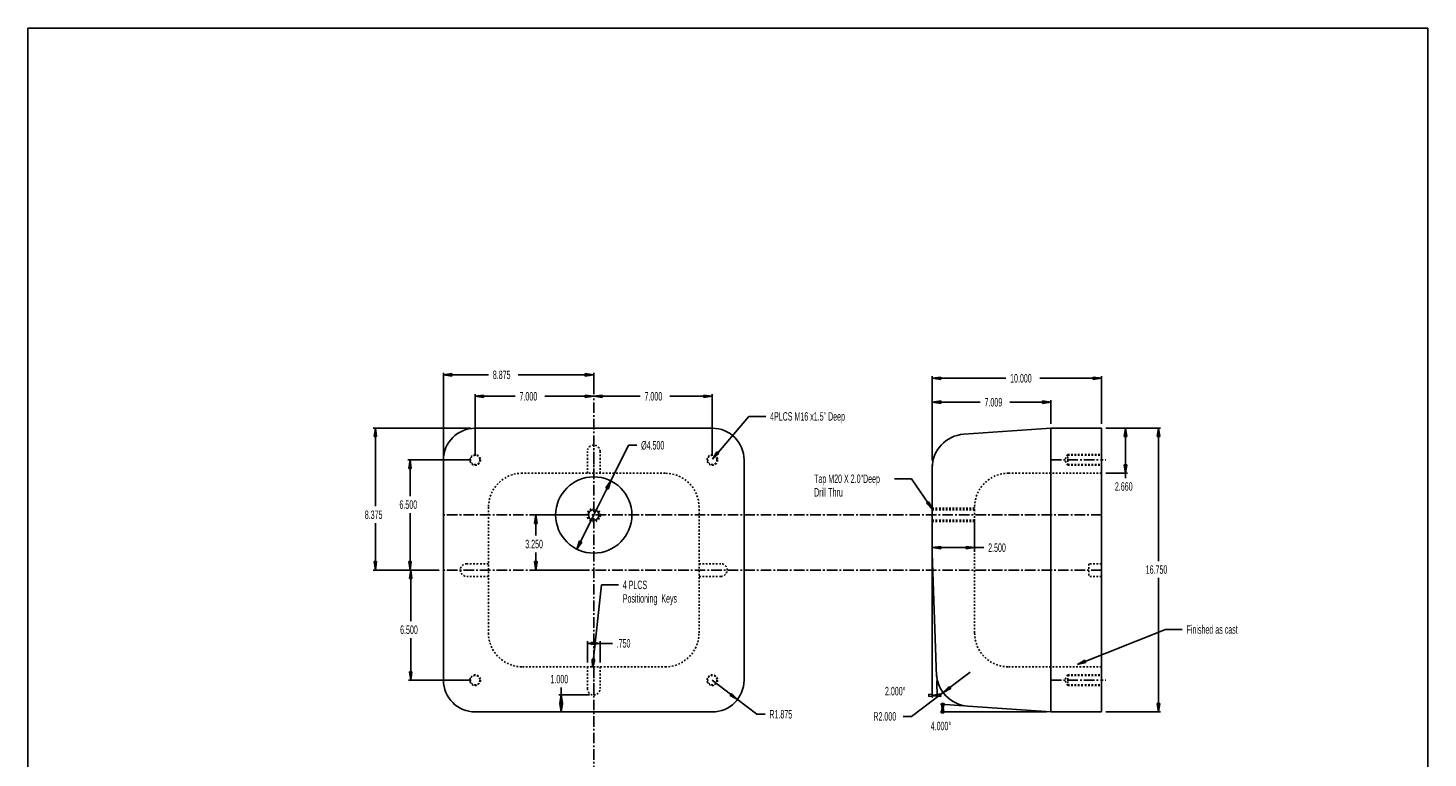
# Model space of a CAD drawing. Extents: x -33.4 to 49.3, y -54.2 to 32.
# Tile 2 of 2: x -33.4 to 49.3, y -11.1 to 32. Entities that reach past the tile are written whole.
import ezdxf

# ---------------------------------------------------------------- set-up
doc = ezdxf.new("R2010")
doc.units = 0
doc.header["$MEASUREMENT"] = 0
doc.header["$PDMODE"] = 2
doc.linetypes.add('CENTER', pattern=[0.95, 0.625, -0.125, 0.075, -0.125])
doc.linetypes.add('DASHED', pattern=[0.2, 0.1, -0.1])
doc.layers.get('0').update_dxf_attribs({"linetype": 'CONTINUOUS'})
doc.layers.get('DEFPOINTS').update_dxf_attribs({"linetype": 'CONTINUOUS'})
doc.layers.add('1ST_DRAW_HORN_LINE_4', color=7, linetype='CONTINUOUS')
doc.dimstyles.new('DIMSTYLE1', dxfattribs={"dimtxt": 0.5, "dimasz": 0.5, "dimexe": 0.5, "dimexo": 0.0625, "dimgap": 0.09, "dimtad": 0, "dimtih": 1, "dimtoh": 1, "dimdec": 4, "dimzin": 0, "dimtxsty": 'STANDARD', "dimcen": 0.09, "dimazin": 3, "dimtfac": 1, "dimtdec": 4, "dimtofl": 0, "dimtmove": 0, "dimatfit": 3, "dimtolj": 1, "dimtzin": 0})

# ---------------------------------------------------------------- blocks, each defined once
blk = doc.blocks.new('GENDIM2')
at = {"layer": '1ST_DRAW_HORN_LINE_4', "color": 1, "linetype": 'CONTINUOUS'}
for p, q in [((33.746, -3.508), (28.549, -5.566)), ((34.746, -3.508), (33.746, -3.508))]:
    blk.add_line(p, q, dxfattribs=at)
at = {"layer": '1ST_DRAW_HORN_LINE_4', "color": 1, "linetype": 'CONTINUOUS', "invisible_edges": 4}
blk.add_3dface([(28.549, -5.566), (28.986, -5.312), (29.041, -5.452)], dxfattribs=at)
at = {"layer": '1ST_DRAW_HORN_LINE_4', "color": 1, "linetype": 'CONTINUOUS', "width": 0.5}
blk.add_text('Finished as cast', height=0.5, dxfattribs=at).set_placement((34.996, -3.758))
blk = doc.blocks.new('*D1')
at = {"layer": '1ST_DRAW_HORN_LINE_4', "color": 1, "linetype": 'CONTINUOUS'}
for p, q in [((30.232, 8.375), (33.459, 8.375)), ((33.334, 8.375), (33.334, 0.531)), ((33.334, -8.375), (33.334, -0.469)), ((30.232, -8.375), (33.459, -8.375))]:
    blk.add_line(p, q, dxfattribs=at)
at = {"layer": '1ST_DRAW_HORN_LINE_4', "color": 1, "linetype": 'CONTINUOUS', "invisible_edges": 4}
for points in [[(33.334, 8.375), (33.409, 7.875), (33.259, 7.875)], [(33.334, -8.375), (33.259, -7.875), (33.409, -7.875)]]:
    blk.add_3dface(points, dxfattribs=at)
at = {"layer": 'DEFPOINTS', "color": 0, "linetype": 'CONTINUOUS'}
for p in [(29.982, 8.375), (33.334, 8.375), (29.982, -8.375)]:
    blk.add_point(p, dxfattribs=at)
at = {"layer": '1ST_DRAW_HORN_LINE_4', "color": 1, "linetype": 'CONTINUOUS', "width": 0.5}
blk.add_text('16.750', height=0.5, dxfattribs=at).set_placement((32.584, -0.219))
blk = doc.blocks.new('*D2')
at = {"layer": '1ST_DRAW_HORN_LINE_4', "color": 1, "linetype": 'CONTINUOUS'}
for p, q in [((30.232, 8.375), (31.515, 8.375)), ((31.39, 8.375), (31.39, 7.045)), ((31.39, 7.045), (31.39, 5.715)), ((30.232, 5.715), (31.515, 5.715)), ((31.39, 5.715), (31.39, 5.434))]:
    blk.add_line(p, q, dxfattribs=at)
at = {"layer": '1ST_DRAW_HORN_LINE_4', "color": 1, "linetype": 'CONTINUOUS', "invisible_edges": 4}
for points in [[(31.39, 8.375), (31.465, 7.875), (31.315, 7.875)], [(31.39, 5.715), (31.315, 6.215), (31.465, 6.215)]]:
    blk.add_3dface(points, dxfattribs=at)
at = {"layer": 'DEFPOINTS', "color": 0, "linetype": 'CONTINUOUS'}
for p in [(29.982, 8.375), (31.39, 8.375), (29.982, 5.715)]:
    blk.add_point(p, dxfattribs=at)
at = {"layer": '1ST_DRAW_HORN_LINE_4', "color": 1, "linetype": 'CONTINUOUS', "width": 0.5}
blk.add_text('2.660', height=0.5, dxfattribs=at).set_placement((30.765, 4.684))
blk = doc.blocks.new('*D4')
at = {"layer": '1ST_DRAW_HORN_LINE_4', "color": 1, "linetype": 'CONTINUOUS'}
for p, q in [((1.002, 5.265), (2.046, 7.364)), ((2.046, 7.364), (2.546, 7.364)), ((1.002, 5.265), (0, 3.25)), ((-1.002, 1.235), (0, 3.25))]:
    blk.add_line(p, q, dxfattribs=at)
at = {"layer": '1ST_DRAW_HORN_LINE_4', "color": 1, "linetype": 'CONTINUOUS', "invisible_edges": 4}
for points in [[(1.002, 5.265), (0.846, 4.784), (0.712, 4.85)], [(-1.002, 1.235), (-0.846, 1.716), (-0.712, 1.65)]]:
    blk.add_3dface(points, dxfattribs=at)
at = {"layer": 'DEFPOINTS', "color": 0, "linetype": 'CONTINUOUS'}
for p in [(1.002, 5.265), (-1.002, 1.235)]:
    blk.add_point(p, dxfattribs=at)
at = {"layer": '1ST_DRAW_HORN_LINE_4', "color": 1, "linetype": 'CONTINUOUS', "width": 0.5}
blk.add_text('%%c4.500', height=0.5, dxfattribs=at).set_placement((2.796, 7.114))
blk = doc.blocks.new('*D5')
at = {"layer": '1ST_DRAW_HORN_LINE_4', "color": 1, "linetype": 'CONTINUOUS'}
for p, q in [((-7, 6.75), (-7, 10.381)), ((-7, 10.256), (-4.633, 10.256)), ((0, 10.256), (-2.883, 10.256)), ((0, 10.39), (0, 10.381))]:
    blk.add_line(p, q, dxfattribs=at)
at = {"layer": '1ST_DRAW_HORN_LINE_4', "color": 1, "linetype": 'CONTINUOUS', "invisible_edges": 4}
for points in [[(-7, 10.256), (-6.5, 10.331), (-6.5, 10.181)], [(0, 10.256), (-0.5, 10.181), (-0.5, 10.331)]]:
    blk.add_3dface(points, dxfattribs=at)
at = {"layer": 'DEFPOINTS', "color": 0, "linetype": 'CONTINUOUS'}
for p in [(0, 10.256), (0, 10.14), (-7, 6.5)]:
    blk.add_point(p, dxfattribs=at)
at = {"layer": '1ST_DRAW_HORN_LINE_4', "color": 1, "linetype": 'CONTINUOUS', "width": 0.5}
blk.add_text('7.000', height=0.5, dxfattribs=at).set_placement((-4.383, 10.006))
blk = doc.blocks.new('*D6')
at = {"layer": '1ST_DRAW_HORN_LINE_4', "color": 1, "linetype": 'CONTINUOUS'}
for p, q in [((0, 10.39), (0, 10.381)), ((0, 10.256), (2.746, 10.256)), ((7, 10.256), (4.496, 10.256)), ((7, 6.75), (7, 10.381))]:
    blk.add_line(p, q, dxfattribs=at)
at = {"layer": '1ST_DRAW_HORN_LINE_4', "color": 1, "linetype": 'CONTINUOUS', "invisible_edges": 4}
for points in [[(0, 10.256), (0.5, 10.331), (0.5, 10.181)], [(7, 10.256), (6.5, 10.181), (6.5, 10.331)]]:
    blk.add_3dface(points, dxfattribs=at)
at = {"layer": 'DEFPOINTS', "color": 0, "linetype": 'CONTINUOUS'}
for p in [(0, 10.14), (7, 10.256), (7, 6.5)]:
    blk.add_point(p, dxfattribs=at)
at = {"layer": '1ST_DRAW_HORN_LINE_4', "color": 1, "linetype": 'CONTINUOUS', "width": 0.5}
blk.add_text('7.000', height=0.5, dxfattribs=at).set_placement((2.996, 10.006))
blk = doc.blocks.new('*D7')
at = {"layer": '1ST_DRAW_HORN_LINE_4', "color": 1, "linetype": 'CONTINUOUS'}
for p, q in [((-8.875, 6.75), (-8.875, 11.649)), ((0, 10.39), (0, 11.649)), ((-8.875, 11.524), (-6.209, 11.524)), ((0, 11.524), (-4.459, 11.524))]:
    blk.add_line(p, q, dxfattribs=at)
at = {"layer": '1ST_DRAW_HORN_LINE_4', "color": 1, "linetype": 'CONTINUOUS', "invisible_edges": 4}
for points in [[(-8.875, 11.524), (-8.375, 11.599), (-8.375, 11.449)], [(0, 11.524), (-0.5, 11.449), (-0.5, 11.599)]]:
    blk.add_3dface(points, dxfattribs=at)
at = {"layer": 'DEFPOINTS', "color": 0, "linetype": 'CONTINUOUS'}
for p in [(-8.875, 11.524), (0, 10.14), (-8.875, 6.5)]:
    blk.add_point(p, dxfattribs=at)
at = {"layer": '1ST_DRAW_HORN_LINE_4', "color": 1, "linetype": 'CONTINUOUS', "width": 0.5}
blk.add_text('8.875', height=0.5, dxfattribs=at).set_placement((-5.959, 11.274))
blk = doc.blocks.new('*D8')
at = {"layer": '1ST_DRAW_HORN_LINE_4', "color": 1, "linetype": 'CONTINUOUS'}
for p, q in [((-7.25, 8.375), (-13.019, 8.375)), ((-12.894, 8.375), (-12.894, 3.763)), ((-12.894, 0), (-12.894, 2.763)), ((-9.125, 0), (-13.019, 0))]:
    blk.add_line(p, q, dxfattribs=at)
at = {"layer": '1ST_DRAW_HORN_LINE_4', "color": 1, "linetype": 'CONTINUOUS', "invisible_edges": 4}
for points in [[(-12.894, 8.375), (-12.819, 7.875), (-12.969, 7.875)], [(-12.894, 0), (-12.969, 0.5), (-12.819, 0.5)]]:
    blk.add_3dface(points, dxfattribs=at)
at = {"layer": 'DEFPOINTS', "color": 0, "linetype": 'CONTINUOUS'}
for p in [(-12.894, 8.375), (-7, 8.375), (-8.875, 0)]:
    blk.add_point(p, dxfattribs=at)
at = {"layer": '1ST_DRAW_HORN_LINE_4', "color": 1, "linetype": 'CONTINUOUS', "width": 0.5}
blk.add_text('8.375', height=0.5, dxfattribs=at).set_placement((-13.519, 3.013))
blk = doc.blocks.new('*D9')
at = {"layer": '1ST_DRAW_HORN_LINE_4', "color": 1, "linetype": 'CONTINUOUS'}
for p, q in [((-7.25, 6.5), (-10.972, 6.5)), ((-10.847, 6.5), (-10.847, 4.365)), ((-10.847, 0), (-10.847, 3.365)), ((-9.125, 0), (-10.972, 0))]:
    blk.add_line(p, q, dxfattribs=at)
at = {"layer": '1ST_DRAW_HORN_LINE_4', "color": 1, "linetype": 'CONTINUOUS', "invisible_edges": 4}
for points in [[(-10.847, 6.5), (-10.772, 6), (-10.922, 6)], [(-10.847, 0), (-10.922, 0.5), (-10.772, 0.5)]]:
    blk.add_3dface(points, dxfattribs=at)
at = {"layer": 'DEFPOINTS', "color": 0, "linetype": 'CONTINUOUS'}
for p in [(-7, 6.5), (-10.847, 0), (-8.875, 0)]:
    blk.add_point(p, dxfattribs=at)
at = {"layer": '1ST_DRAW_HORN_LINE_4', "color": 1, "linetype": 'CONTINUOUS', "width": 0.5}
blk.add_text('6.500', height=0.5, dxfattribs=at).set_placement((-11.472, 3.615))
blk = doc.blocks.new('*D10')
at = {"layer": '1ST_DRAW_HORN_LINE_4', "color": 1, "linetype": 'CONTINUOUS'}
for p, q in [((-9.125, 0), (-10.932, 0)), ((-10.807, 0), (-10.807, -3.021)), ((-10.807, -6.5), (-10.807, -4.021)), ((-7.25, -6.5), (-10.932, -6.5))]:
    blk.add_line(p, q, dxfattribs=at)
at = {"layer": '1ST_DRAW_HORN_LINE_4', "color": 1, "linetype": 'CONTINUOUS', "invisible_edges": 4}
for points in [[(-10.807, 0), (-10.732, -0.5), (-10.882, -0.5)], [(-10.807, -6.5), (-10.882, -6), (-10.732, -6)]]:
    blk.add_3dface(points, dxfattribs=at)
at = {"layer": 'DEFPOINTS', "color": 0, "linetype": 'CONTINUOUS'}
for p in [(-8.875, 0), (-10.807, -6.5), (-7, -6.5)]:
    blk.add_point(p, dxfattribs=at)
at = {"layer": '1ST_DRAW_HORN_LINE_4', "color": 1, "linetype": 'CONTINUOUS', "width": 0.5}
blk.add_text('6.500', height=0.5, dxfattribs=at).set_placement((-11.432, -3.771))
blk = doc.blocks.new('*D11')
at = {"layer": '1ST_DRAW_HORN_LINE_4', "color": 1, "linetype": 'CONTINUOUS'}
for p, q in [((-0.25, 3.25), (-3.545, 3.25)), ((-3.42, 3.25), (-3.42, 2.037)), ((-3.42, 0), (-3.42, 1.037)), ((-0.25, 0), (-3.545, 0))]:
    blk.add_line(p, q, dxfattribs=at)
at = {"layer": '1ST_DRAW_HORN_LINE_4', "color": 1, "linetype": 'CONTINUOUS', "invisible_edges": 4}
for points in [[(-3.42, 3.25), (-3.345, 2.75), (-3.495, 2.75)], [(-3.42, 0), (-3.495, 0.5), (-3.345, 0.5)]]:
    blk.add_3dface(points, dxfattribs=at)
at = {"layer": 'DEFPOINTS', "color": 0, "linetype": 'CONTINUOUS'}
for p in [(-3.42, 3.25), (0, 3.25), (0, 0)]:
    blk.add_point(p, dxfattribs=at)
at = {"layer": '1ST_DRAW_HORN_LINE_4', "color": 1, "linetype": 'CONTINUOUS', "width": 0.5}
blk.add_text('3.250', height=0.5, dxfattribs=at).set_placement((-4.045, 1.287))
blk = doc.blocks.new('GENDIM15')
at = {"layer": '1ST_DRAW_HORN_LINE_4', "color": 1, "linetype": 'CONTINUOUS'}
for p, q in [((0.464, -0.875), (-0.076, -5.762)), ((1.464, -0.875), (0.464, -0.875))]:
    blk.add_line(p, q, dxfattribs=at)
at = {"layer": '1ST_DRAW_HORN_LINE_4', "color": 1, "linetype": 'CONTINUOUS', "invisible_edges": 4}
blk.add_3dface([(-0.076, -5.762), (-0.095, -5.257), (0.054, -5.273)], dxfattribs=at)
at = {"layer": '1ST_DRAW_HORN_LINE_4', "color": 1, "linetype": 'CONTINUOUS', "width": 0.5}
for s, p in [('4 PLCS ', (1.714, -1.125)), ('Positioning  Keys', (1.714, -1.925))]:
    blk.add_text(s, height=0.5, dxfattribs=at).set_placement(p)
blk = doc.blocks.new('*D12')
at = {"layer": '1ST_DRAW_HORN_LINE_4', "color": 1, "linetype": 'CONTINUOUS'}
for p, q in [((-0.375, -5.465), (-0.375, -4.201)), ((-0.375, -4.326), (0, -4.326)), ((0, -4.326), (0.375, -4.326)), ((0.375, -5.465), (0.375, -4.201)), ((0.375, -4.326), (1.103, -4.326))]:
    blk.add_line(p, q, dxfattribs=at)
at = {"layer": '1ST_DRAW_HORN_LINE_4', "color": 1, "linetype": 'CONTINUOUS', "invisible_edges": 4}
for points in [[(-0.375, -4.326), (0.125, -4.251), (0.125, -4.401)], [(0.375, -4.326), (-0.125, -4.401), (-0.125, -4.251)]]:
    blk.add_3dface(points, dxfattribs=at)
at = {"layer": 'DEFPOINTS', "color": 0, "linetype": 'CONTINUOUS'}
for p in [(-0.375, -4.326), (-0.375, -5.715), (0.375, -5.715)]:
    blk.add_point(p, dxfattribs=at)
at = {"layer": '1ST_DRAW_HORN_LINE_4', "color": 1, "linetype": 'CONTINUOUS', "width": 0.5}
blk.add_text('.750', height=0.5, dxfattribs=at).set_placement((1.353, -4.576))
blk = doc.blocks.new('*D13')
at = {"layer": '1ST_DRAW_HORN_LINE_4', "color": 1, "linetype": 'CONTINUOUS'}
for p, q in [((-0.25, -7.375), (-2.055, -7.375)), ((-1.93, -7.375), (-1.93, -6.94)), ((-1.93, -7.875), (-1.93, -7.375)), ((-1.93, -8.375), (-1.93, -7.875)), ((-0.25, -8.375), (-2.055, -8.375))]:
    blk.add_line(p, q, dxfattribs=at)
at = {"layer": '1ST_DRAW_HORN_LINE_4', "color": 1, "linetype": 'CONTINUOUS', "invisible_edges": 4}
for points in [[(-1.93, -7.375), (-1.855, -7.875), (-2.005, -7.875)], [(-1.93, -8.375), (-2.005, -7.875), (-1.855, -7.875)]]:
    blk.add_3dface(points, dxfattribs=at)
at = {"layer": 'DEFPOINTS', "color": 0, "linetype": 'CONTINUOUS'}
for p in [(0, -7.375), (-1.93, -8.375), (0, -8.375)]:
    blk.add_point(p, dxfattribs=at)
at = {"layer": '1ST_DRAW_HORN_LINE_4', "color": 1, "linetype": 'CONTINUOUS', "width": 0.5}
blk.add_text('1.000', height=0.5, dxfattribs=at).set_placement((-2.555, -6.69))
blk = doc.blocks.new('GENDIM18')
at = {"layer": '1ST_DRAW_HORN_LINE_4', "color": 1, "linetype": 'CONTINUOUS'}
for p, q in [((9.159, 9.07), (7.004, 6.542)), ((10.159, 9.07), (9.159, 9.07))]:
    blk.add_line(p, q, dxfattribs=at)
at = {"layer": '1ST_DRAW_HORN_LINE_4', "color": 1, "linetype": 'CONTINUOUS', "invisible_edges": 4}
blk.add_3dface([(7.004, 6.542), (7.271, 6.971), (7.385, 6.874)], dxfattribs=at)
at = {"layer": '1ST_DRAW_HORN_LINE_4', "color": 1, "linetype": 'CONTINUOUS', "width": 0.5}
blk.add_text('4PLCS M16 x1.5" Deep', height=0.5, dxfattribs=at).set_placement((10.409, 8.82))
blk = doc.blocks.new('*D14')
at = {"layer": '1ST_DRAW_HORN_LINE_4', "color": 1, "linetype": 'CONTINUOUS'}
for p, q in [((8.487, -7.642), (7, -6.5)), ((8.487, -7.642), (9.618, -8.511)), ((9.618, -8.511), (10.118, -8.511))]:
    blk.add_line(p, q, dxfattribs=at)
at = {"layer": '1ST_DRAW_HORN_LINE_4', "color": 1, "linetype": 'CONTINUOUS', "invisible_edges": 4}
blk.add_3dface([(8.487, -7.642), (8.045, -7.397), (8.136, -7.278)], dxfattribs=at)
at = {"layer": 'DEFPOINTS', "color": 0, "linetype": 'CONTINUOUS'}
for p in [(7, -6.5), (8.487, -7.642)]:
    blk.add_point(p, dxfattribs=at)
at = {"layer": '1ST_DRAW_HORN_LINE_4', "color": 1, "linetype": 'CONTINUOUS', "width": 0.5}
blk.add_text('R1.875', height=0.5, dxfattribs=at).set_placement((10.368, -8.761))
blk = doc.blocks.new('GENDIM20')
at = {"layer": '1ST_DRAW_HORN_LINE_4', "color": 1, "linetype": 'CONTINUOUS'}
for p, q in [((17.758, 5.39), (18.758, 5.39)), ((18.758, 5.39), (19.997, 3.579))]:
    blk.add_line(p, q, dxfattribs=at)
at = {"layer": '1ST_DRAW_HORN_LINE_4', "color": 1, "linetype": 'CONTINUOUS', "invisible_edges": 4}
blk.add_3dface([(19.997, 3.579), (19.653, 3.949), (19.777, 4.034)], dxfattribs=at)
at = {"layer": '1ST_DRAW_HORN_LINE_4', "color": 1, "linetype": 'CONTINUOUS', "width": 0.5}
for s, p in [('Tap M20 X 2.0"Deep', (13.008, 5.14)), ('Drill Thru ', (13.008, 4.34))]:
    blk.add_text(s, height=0.5, dxfattribs=at).set_placement(p)
blk = doc.blocks.new('*D18')
at = {"layer": '1ST_DRAW_HORN_LINE_4', "color": 1, "linetype": 'CONTINUOUS'}
for p, q in [((19.982, 6.465), (19.982, 11.444)), ((19.982, 11.319), (24.327, 11.319)), ((29.982, 11.319), (26.327, 11.319)), ((29.982, 8.625), (29.982, 11.444))]:
    blk.add_line(p, q, dxfattribs=at)
at = {"layer": '1ST_DRAW_HORN_LINE_4', "color": 1, "linetype": 'CONTINUOUS', "invisible_edges": 4}
for points in [[(19.982, 11.319), (20.482, 11.394), (20.482, 11.244)], [(29.982, 11.319), (29.482, 11.244), (29.482, 11.394)]]:
    blk.add_3dface(points, dxfattribs=at)
at = {"layer": 'DEFPOINTS', "color": 0, "linetype": 'CONTINUOUS'}
for p in [(29.982, 11.319), (29.982, 8.375), (19.982, 6.215)]:
    blk.add_point(p, dxfattribs=at)
at = {"layer": '1ST_DRAW_HORN_LINE_4', "color": 1, "linetype": 'CONTINUOUS', "width": 0.5}
blk.add_text('10.000', height=0.5, dxfattribs=at).set_placement((24.577, 11.069))
blk = doc.blocks.new('*D19')
at = {"layer": '1ST_DRAW_HORN_LINE_4', "color": 1, "linetype": 'CONTINUOUS'}
for p, q in [((19.982, 6.465), (19.982, 10.031)), ((26.991, 8.625), (26.991, 10.031)), ((19.982, 9.906), (22.818, 9.906)), ((26.991, 9.906), (24.568, 9.906))]:
    blk.add_line(p, q, dxfattribs=at)
at = {"layer": '1ST_DRAW_HORN_LINE_4', "color": 1, "linetype": 'CONTINUOUS', "invisible_edges": 4}
for points in [[(19.982, 9.906), (20.482, 9.981), (20.482, 9.831)], [(26.991, 9.906), (26.491, 9.831), (26.491, 9.981)]]:
    blk.add_3dface(points, dxfattribs=at)
at = {"layer": 'DEFPOINTS', "color": 0, "linetype": 'CONTINUOUS'}
for p in [(19.982, 9.906), (26.991, 8.375), (19.982, 6.215)]:
    blk.add_point(p, dxfattribs=at)
at = {"layer": '1ST_DRAW_HORN_LINE_4', "color": 1, "linetype": 'CONTINUOUS', "width": 0.5}
blk.add_text('7.009', height=0.5, dxfattribs=at).set_placement((23.068, 9.656))
blk = doc.blocks.new('*D23')
at = {"layer": '1ST_DRAW_HORN_LINE_4', "color": 1, "linetype": 'CONTINUOUS'}
for p, q in [((20.629, -7.237), (22.229, -6.037)), ((20.629, -7.237), (18.757, -8.639)), ((18.757, -8.639), (18.257, -8.639))]:
    blk.add_line(p, q, dxfattribs=at)
at = {"layer": '1ST_DRAW_HORN_LINE_4', "color": 1, "linetype": 'CONTINUOUS', "invisible_edges": 4}
blk.add_3dface([(20.629, -7.237), (20.984, -6.877), (21.074, -6.997)], dxfattribs=at)
at = {"layer": 'DEFPOINTS', "color": 0, "linetype": 'CONTINUOUS'}
for p in [(22.229, -6.037), (20.629, -7.237)]:
    blk.add_point(p, dxfattribs=at)
at = {"layer": '1ST_DRAW_HORN_LINE_4', "color": 1, "linetype": 'CONTINUOUS', "width": 0.5}
blk.add_text('R2.000', height=0.5, dxfattribs=at).set_placement((16.507, -8.889))
blk = doc.blocks.new('*D24')
at = {"layer": '1ST_DRAW_HORN_LINE_4', "color": 1, "linetype": 'CONTINUOUS'}
for p, q in [((19.982, 0.738), (19.982, -7.526)), ((20.245, -6.535), (20.28, -7.52))]:
    blk.add_line(p, q, dxfattribs=at)
for start, end in [(270, 271), (271, 272)]:
    blk.add_arc((19.982, 0.988), 8.389, start, end, dxfattribs=at)
at = {"layer": '1ST_DRAW_HORN_LINE_4', "color": 1, "linetype": 'CONTINUOUS', "invisible_edges": 4}
for points in [[(20.275, -7.396), (19.776, -7.473), (19.775, -7.323)], [(19.982, -7.401), (20.48, -7.311), (20.485, -7.461)]]:
    blk.add_3dface(points, dxfattribs=at)
at = {"layer": 'DEFPOINTS', "color": 0, "linetype": 'CONTINUOUS'}
for p in [(19.982, 6.215), (19.982, 0.988), (19.982, 0.988), (20.236, -6.285)]:
    blk.add_point(p, dxfattribs=at)
at = {"layer": '1ST_DRAW_HORN_LINE_4', "color": 1, "linetype": 'CONTINUOUS', "width": 0.5}
blk.add_text('2.000%%d', height=0.5, dxfattribs=at).set_placement((17.192, -7.399))
blk = doc.blocks.new('*D25')
at = {"layer": '1ST_DRAW_HORN_LINE_4', "color": 1, "linetype": 'CONTINUOUS'}
for p, q in [((21.84, -8.015), (20.478, -7.92)), ((26.732, -8.375), (20.462, -8.375))]:
    blk.add_line(p, q, dxfattribs=at)
for start, end in [(178, 180), (176, 178)]:
    blk.add_arc((26.987, -8.375), 6.4, start, end, dxfattribs=at)
at = {"layer": '1ST_DRAW_HORN_LINE_4', "color": 1, "linetype": 'CONTINUOUS', "invisible_edges": 4}
for points in [[(20.602, -7.929), (20.662, -8.431), (20.512, -8.426)], [(20.587, -8.375), (20.531, -7.872), (20.681, -7.878)]]:
    blk.add_3dface(points, dxfattribs=at)
at = {"layer": 'DEFPOINTS', "color": 0, "linetype": 'CONTINUOUS'}
for p in [(22.09, -8.033), (26.982, -8.375), (26.991, -8.375), (29.982, -8.375)]:
    blk.add_point(p, dxfattribs=at)
at = {"layer": '1ST_DRAW_HORN_LINE_4', "color": 1, "linetype": 'CONTINUOUS', "width": 0.5}
blk.add_text('4.000%%d', height=0.5, dxfattribs=at).set_placement((19.891, -9.453))
blk = doc.blocks.new('*D26')
at = {"layer": '1ST_DRAW_HORN_LINE_4', "color": 1, "linetype": 'CONTINUOUS'}
for p, q in [((19.982, 3), (19.982, 1.197)), ((22.482, 3), (22.482, 1.197)), ((21.232, 1.322), (19.982, 1.322)), ((22.482, 1.322), (21.232, 1.322)), ((22.482, 1.322), (23.033, 1.322))]:
    blk.add_line(p, q, dxfattribs=at)
at = {"layer": '1ST_DRAW_HORN_LINE_4', "color": 1, "linetype": 'CONTINUOUS', "invisible_edges": 4}
for points in [[(19.982, 1.322), (20.482, 1.397), (20.482, 1.247)], [(22.482, 1.322), (21.982, 1.247), (21.982, 1.397)]]:
    blk.add_3dface(points, dxfattribs=at)
at = {"layer": 'DEFPOINTS', "color": 0, "linetype": 'CONTINUOUS'}
for p in [(19.982, 3.25), (22.482, 3.25), (22.482, 1.322)]:
    blk.add_point(p, dxfattribs=at)
at = {"layer": '1ST_DRAW_HORN_LINE_4', "color": 1, "linetype": 'CONTINUOUS', "width": 0.5}
blk.add_text('2.500', height=0.5, dxfattribs=at).set_placement((23.283, 1.072))

msp = doc.modelspace()

# ---------------------------------------------------------------- linework, layer by layer
at = {"layer": '1ST_DRAW_HORN_LINE_4', "color": 4, "linetype": 'CONTINUOUS'}
for p, q in [((49.25035, 31.99763), (-33.40022, 31.99763)), ((-33.40022, -54.18637), (-33.40022, 31.99763)), ((49.25035, -54.18637), (49.25035, 31.99763))]:
    msp.add_line(p, q, dxfattribs=at)
at = {"layer": '1ST_DRAW_HORN_LINE_4', "color": 1, "linetype": 'CENTER'}
for p, q in [((0, -28.75232), (0, 10.13958)), ((0, -28.75232), (0, 10.13958)), ((29.9825, 3.25), (-8.875, 3.25)), ((29.9825, 3.25), (-7.375, 3.25)), ((29.9825, 0), (-8.875, 0)), ((29.9825, 0), (-7.375, 0))]:
    msp.add_line(p, q, dxfattribs=at)
at = {"layer": '1ST_DRAW_HORN_LINE_4', "color": 3, "linetype": 'CONTINUOUS'}
for p, q in [((7, 8.375), (-7, 8.375)), ((26.99122, 8.3753), (21.84299, 8.01531)), ((26.9825, 8.375), (29.9825, 8.375)), ((26.99122, -8.3753), (26.99122, 8.3753)), ((29.9825, -8.375), (29.9825, 8.375)), ((-8.875, 6.5), (-8.875, -6.5)), ((8.875, -6.5), (8.875, 6.5)), ((19.9825, 0.98848), (19.9825, 6.215)), ((19.9825, 0.98848), (19.9825, 6.215)), ((20.23649, -6.2848), (19.9825, 0.98848)), ((26.99122, -8.3753), (22.08956, -8.03255)), ((-7, -8.375), (7, -8.375)), ((26.9825, -8.375), (29.9825, -8.375))]:
    msp.add_line(p, q, dxfattribs=at)
at = {"layer": '1ST_DRAW_HORN_LINE_4', "color": 3, "linetype": 'DASHED'}
for p, q in [((-0.375, 5.715), (-0.375, 7)), ((0, 7.375), (0, 5.5)), ((0.375, 5.715), (0.375, 7)), ((27.9825, 6.814), (27.79383, 6.5)), ((27.9825, 6.186), (27.9825, 6.814)), ((27.9825, 6.814), (29.9825, 6.814)), ((27.9825, 6.776), (29.9825, 6.776)), ((27.9825, 6.186), (27.79383, 6.5)), ((27.9825, 6.224), (29.9825, 6.224)), ((27.9825, 6.186), (29.9825, 6.186)), ((29.9825, 6.5), (30.2325, 6.5)), ((4.215, 5.715), (-4.215, 5.715)), ((24.4825, 5.715), (29.9825, 5.715)), ((-6.215, 3.715), (-6.215, -3.715)), ((6.215, -3.715), (6.215, 3.715)), ((22.4825, 3.6435), (19.9825, 3.6435)), ((22.4825, 3.564), (19.9825, 3.564)), ((22.4825, -3.715), (22.4825, 3.715)), ((22.4825, 2.936), (19.9825, 2.936)), ((22.4825, 2.8565), (19.9825, 2.8565)), ((-6.215, 0.375), (-7.5, 0.375)), ((6.215, 0.375), (7.5, 0.375)), ((29.2325, 0.375), (29.2325, -0.375)), ((29.9825, 0.375), (29.2325, 0.375)), ((-6.215, -0.375), (-7.5, -0.375)), ((6.215, -0.375), (7.5, -0.375)), ((29.9825, -0.375), (29.2325, -0.375)), ((-4.215, -5.715), (4.215, -5.715)), ((-0.375, -5.715), (-0.375, -7)), ((0, -7.375), (0, -5.5)), ((0.375, -5.715), (0.375, -7)), ((24.4825, -5.715), (29.9825, -5.715)), ((27.9825, -6.186), (27.79383, -6.5)), ((27.9825, -6.814), (27.79383, -6.5)), ((27.9825, -6.186), (27.9825, -6.814)), ((27.9825, -6.186), (29.9825, -6.186)), ((27.9825, -6.224), (29.9825, -6.224)), ((29.9825, -6.5), (30.2325, -6.5)), ((27.9825, -6.776), (29.9825, -6.776)), ((27.9825, -6.814), (29.9825, -6.814))]:
    msp.add_line(p, q, dxfattribs=at)
at = {"layer": '1ST_DRAW_HORN_LINE_4', "color": 3, "linetype": 'CENTER'}
for p, q in [((26.9825, 6.5), (29.9825, 6.5)), ((26.9825, -6.5), (29.9825, -6.5))]:
    msp.add_line(p, q, dxfattribs=at)
at = {"layer": '1ST_DRAW_HORN_LINE_4', "color": 3, "linetype": 'DASHED'}
for centre, radius in [((-7, 6.5), 0.3145), ((-7, 6.5), 0.2755), ((7, 6.5), 0.3145), ((7, 6.5), 0.2755), ((0, 3.25), 0.3935), ((-7, -6.5), 0.3145), ((-7, -6.5), 0.2755), ((7, -6.5), 0.3145), ((7, -6.5), 0.2755)]:
    msp.add_circle(centre, radius, dxfattribs=at)
at = {"layer": '1ST_DRAW_HORN_LINE_4', "color": 3, "linetype": 'CONTINUOUS'}
for radius in [2.25, 0.314]:
    msp.add_circle((0, 3.25), radius, dxfattribs=at)
for centre, radius, start, end in [((-7, 6.5), 1.875, 90, 180), ((7, 6.5), 1.875, 0, 90), ((21.9825, 6.02018), 2, 94, 180), ((-7, -6.5), 1.875, 180, 270), ((7, -6.5), 1.875, 270, 360), ((22.22907, -6.03742), 2, 182, 266)]:
    msp.add_arc(centre, radius, start, end, dxfattribs=at)
at = {"layer": '1ST_DRAW_HORN_LINE_4', "color": 3, "linetype": 'DASHED'}
for centre, radius, start, end in [((0, 7), 0.375, 90, 180), ((0, 7), 0.375, 0, 90), ((-4.215, 3.715), 2, 90, 180), ((4.215, 3.715), 2, 0, 90), ((24.4825, 3.715), 2, 90, 180), ((-7.5, 0), 0.375, 90, 180), ((-7.5, 0), 0.375, 180, 270), ((7.5, 0), 0.375, 0, 90), ((7.5, 0), 0.375, 270, 360), ((-4.215, -3.715), 2, 180, 270), ((4.215, -3.715), 2, 270, 360), ((24.4825, -3.715), 2, 180, 270), ((0, -7), 0.375, 180, 270), ((0, -7), 0.375, 270, 360)]:
    msp.add_arc(centre, radius, start, end, dxfattribs=at)

# ---------------------------------------------------------------- block references
at = {"linetype": 'CONTINUOUS'}
for name in ['GENDIM18', 'GENDIM20', 'GENDIM15', 'GENDIM2']:
    msp.add_blockref(name, (0, 0), dxfattribs=at)

# ---------------------------------------------------------------- dimensions: what is measured, and where the dimension line sits
at = {"layer": '1ST_DRAW_HORN_LINE_4', "color": 1, "linetype": 'CONTINUOUS'}
for base, p1, p2, picture, middle in [((-8.875, 11.52439), (-8.875, 6.5), (0, 10.13958), '*D7', (-5.95908, 11.27439)), ((29.9825, 11.31862), (29.9825, 8.375), (19.9825, 6.215), '*D18', (24.57687, 11.06862)), ((0, 10.25613), (0, 10.13958), (-7, 6.5), '*D5', (-4.38336, 10.00613)), ((7, 10.25613), (7, 6.5), (0, 10.13958), '*D6', (2.9956, 10.00613)), ((19.9825, 9.90561), (19.9825, 6.215), (26.99122, 8.3753), '*D19', (23.06807, 9.65561)), ((22.4825, 1.32236), (22.4825, 3.25), (19.9825, 3.25), '*D26', (23.28316, 1.07236)), ((-0.37533, -4.32582), (-0.37533, -5.715), (0.37467, -5.715), '*D12', (1.35254, -4.57582))]:
    dim = msp.add_linear_dim(base=base, p1=p1, p2=p2, dimstyle='DIMSTYLE1', dxfattribs=at)
    dim.commit()
    dim.dimension.update_dxf_attribs({"geometry": picture, "text_midpoint": middle})
for base, p1, p2, picture, middle in [((-12.89405, 8.375), (-7, 8.375), (-8.875, 0), '*D8', (-13.51905, 3.01329)), ((33.33397, 8.375), (29.9825, 8.375), (29.9825, -8.375), '*D1', (32.58397, -0.21893)), ((31.39008, 8.375), (29.9825, 8.375), (29.9825, 5.715), '*D2', (30.76508, 4.6837)), ((-10.84679, 0), (-8.875, 0), (-7, 6.5), '*D9', (-11.47179, 3.61542)), ((-3.42044, 3.25), (0, 3.25), (0, 0), '*D11', (-4.04544, 1.28716)), ((-10.80664, -6.5), (-7, -6.5), (-8.875, 0), '*D10', (-11.43164, -3.77078)), ((-1.93019, -8.375), (-0.00033, -8.375), (-0.00033, -7.375), '*D13', (-2.55519, -6.68964))]:
    dim = msp.add_linear_dim(base=base, p1=p1, p2=p2, angle=90, dimstyle='DIMSTYLE1', dxfattribs=at)
    dim.commit()
    dim.dimension.update_dxf_attribs({"geometry": picture, "text_midpoint": middle})
dim = msp.add_diameter_dim_2p(p1=(-1.00189, 1.23537), p2=(1.00189, 5.26463), dimstyle='DIMSTYLE1', dxfattribs=at)
dim.commit()
dim.dimension.update_dxf_attribs({"geometry": '*D4', "text_midpoint": (2.79607, 7.11428)})
for base, line1, line2, picture, middle in [((20.27528, -7.39556), ((19.9825, 0.98848), (20.23649, -6.2848)), ((19.9825, 0.98848), (19.9825, 6.215)), '*D24', (17.19181, -7.39868)), ((20.58684, -8.375), ((29.9825, -8.375), (26.9825, -8.375)), ((22.08956, -8.03255), (26.99122, -8.3753)), '*D25', (19.89063, -9.45301))]:
    dim = msp.add_angular_dim_2l(base=base, line1=line1, line2=line2, dimstyle='DIMSTYLE1', dxfattribs=at)
    dim.commit()
    dim.dimension.update_dxf_attribs({"geometry": picture, "text_midpoint": middle})
for center, mpoint, picture, middle in [((7, -6.5), (8.48702, -7.6421), '*D14', (10.36819, -8.7609)), ((22.22907, -6.03742), (20.62855, -7.23672), '*D23', (16.50704, -8.88907))]:
    dim = msp.add_radius_dim(center=center, mpoint=mpoint, dimstyle='DIMSTYLE1', dxfattribs=at)
    dim.commit()
    dim.dimension.update_dxf_attribs({"geometry": picture, "text_midpoint": middle})

doc.saveas('drawing.dxf')
